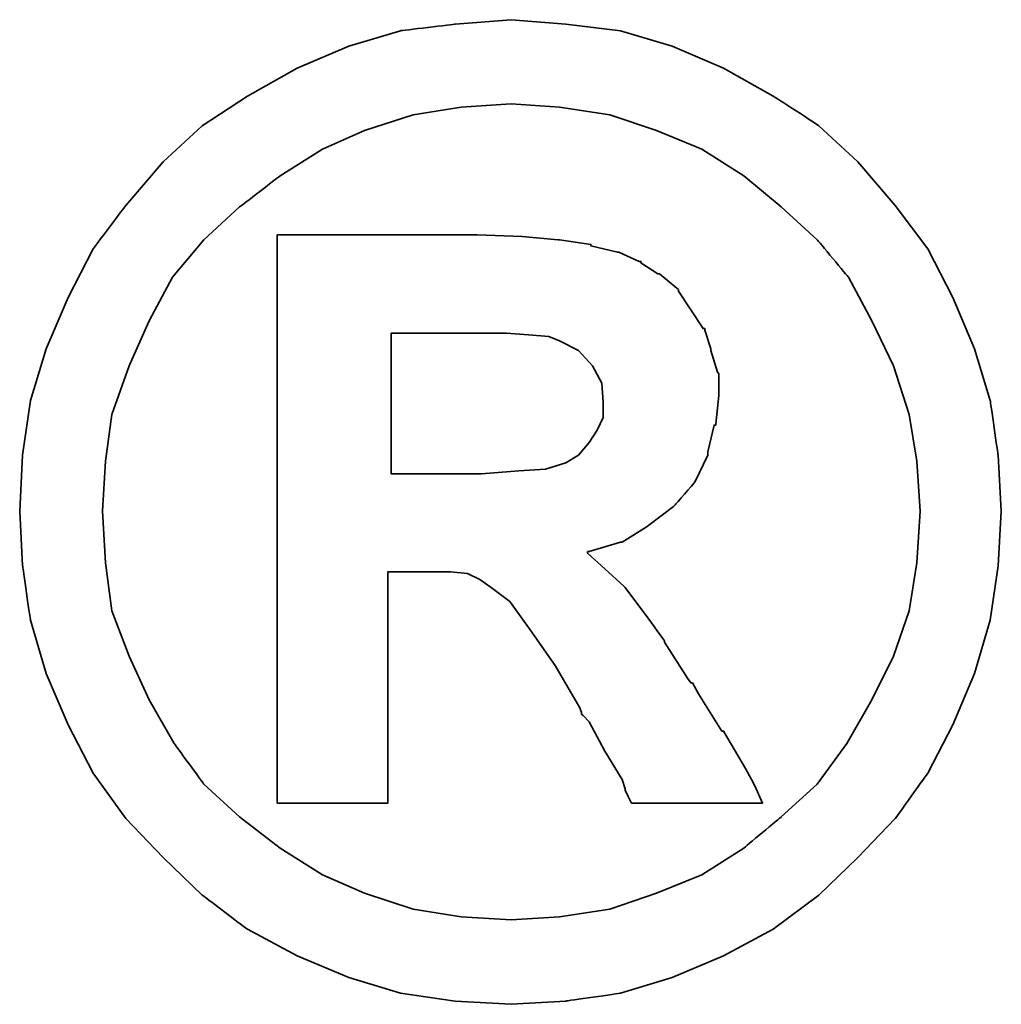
# Model space of a CAD drawing. Header units: millimetres. Extents: x 2891 to 6329, y -1599 to 860.
# Tile 98 of 256: x 3776.61 to 3778.29, y -1249.86 to -1248.18. Entities that reach past the tile are written whole.
import ezdxf

# ---------------------------------------------------------------- set-up
doc = ezdxf.new("R2010")
doc.units = ezdxf.units.MM
doc.layers.add('DIM', color=4, linetype='CONTINUOUS')
doc.layers.add('layer 1', color=7, linetype='CONTINUOUS')

# ---------------------------------------------------------------- blocks, each defined once
blk = doc.blocks.new('TBI MOTION logo(完整正式版)')
at = {"layer": 'layer 1', "color": 22, "lineweight": 35}
for points, knots in [([(81.20634, 4.98624), (81.20634, 4.98624), (81.18649, 5.32862), (81.18649, 5.32862), (81.18649, 5.32862), (81.18649, 5.32862), (81.13886, 5.66206), (81.13886, 5.66206), (81.13886, 5.66206), (81.13886, 5.66206), (81.04359, 5.97764), (81.04359, 5.97764), (81.04359, 5.97764), (81.04359, 5.97764), (80.91061, 6.29124), (80.91061, 6.29124), (80.91061, 6.29124), (80.91061, 6.29124), (80.75778, 6.58697), (80.75778, 6.58697), (80.75778, 6.58697), (80.75778, 6.58697), (80.5593, 6.85294), (80.5593, 6.85294), (80.5593, 6.85294), (80.5593, 6.85294), (80.33105, 7.1189), (80.33105, 7.1189), (80.33105, 7.1189), (80.33105, 7.1189), (80.09287, 7.33921), (80.09287, 7.33921), (80.09287, 7.33921), (80.09287, 7.33921), (79.815, 7.51982), (79.815, 7.51982), (79.815, 7.51982), (79.815, 7.51982), (79.51133, 7.69051), (79.51133, 7.69051), (79.51133, 7.69051), (79.51133, 7.69051), (79.19773, 7.8235), (79.19773, 7.8235), (79.19773, 7.8235), (79.19773, 7.8235), (78.88215, 7.91877), (78.88215, 7.91877), (78.88215, 7.91877), (78.88215, 7.91877), (78.54871, 7.95846), (78.54871, 7.95846), (78.54871, 7.95846), (78.54871, 7.95846), (78.21526, 7.98625), (78.21526, 7.98625), (78.21526, 7.98625), (78.21526, 7.98625), (77.87388, 7.95846), (77.87388, 7.95846), (77.87388, 7.95846), (77.87388, 7.95846), (77.54044, 7.91877), (77.54044, 7.91877), (77.54044, 7.91877), (77.54044, 7.91877), (77.22485, 7.8235), (77.22485, 7.8235), (77.22485, 7.8235), (77.22485, 7.8235), (76.91027, 7.69051), (76.91027, 7.69051), (76.91027, 7.69051), (76.91027, 7.69051), (76.6056, 7.51982), (76.6056, 7.51982), (76.6056, 7.51982), (76.6056, 7.51982), (76.32972, 7.33921), (76.32972, 7.33921), (76.32972, 7.33921), (76.32972, 7.33921), (76.09154, 7.1189), (76.09154, 7.1189), (76.09154, 7.1189), (76.09154, 7.1189), (75.86329, 6.85294), (75.86329, 6.85294), (75.86329, 6.85294), (75.86329, 6.85294), (75.66382, 6.58697), (75.66382, 6.58697), (75.66382, 6.58697), (75.66382, 6.58697), (75.51099, 6.29124), (75.51099, 6.29124), (75.51099, 6.29124), (75.51099, 6.29124), (75.37702, 5.97764), (75.37702, 5.97764), (75.37702, 5.97764), (75.37702, 5.97764), (75.28175, 5.66206), (75.28175, 5.66206), (75.28175, 5.66206), (75.28175, 5.66206), (75.23411, 5.32862), (75.23411, 5.32862), (75.23411, 5.32862), (75.23411, 5.32862), (75.21625, 4.98624), (75.21625, 4.98624), (75.21625, 4.98624), (75.21625, 4.98624), (75.23411, 4.6528), (75.23411, 4.6528), (75.23411, 4.6528), (75.23411, 4.6528), (75.28175, 4.32035), (75.28175, 4.32035), (75.28175, 4.32035), (75.28175, 4.32035), (75.37702, 3.99583), (75.37702, 3.99583), (75.37702, 3.99583), (75.37702, 3.99583), (75.51099, 3.68224), (75.51099, 3.68224), (75.51099, 3.68224), (75.51099, 3.68224), (75.66382, 3.38749), (75.66382, 3.38749), (75.66382, 3.38749), (75.66382, 3.38749), (75.86329, 3.10963), (75.86329, 3.10963), (75.86329, 3.10963), (75.86329, 3.10963), (76.09154, 2.87145), (76.09154, 2.87145), (76.09154, 2.87145), (76.09154, 2.87145), (76.32972, 2.6432), (76.32972, 2.6432), (76.32972, 2.6432), (76.32972, 2.6432), (76.6056, 2.43381), (76.6056, 2.43381), (76.6056, 2.43381), (76.6056, 2.43381), (76.91027, 2.27205), (76.91027, 2.27205), (76.91027, 2.27205), (76.91027, 2.27205), (77.22485, 2.13906), (77.22485, 2.13906), (77.22485, 2.13906), (77.22485, 2.13906), (77.54044, 2.0438), (77.54044, 2.0438), (77.54044, 2.0438), (77.54044, 2.0438), (77.87388, 1.99616), (77.87388, 1.99616), (77.87388, 1.99616), (77.87388, 1.99616), (78.21526, 1.97631), (78.21526, 1.97631), (78.21526, 1.97631), (78.21526, 1.97631), (78.54871, 1.99616), (78.54871, 1.99616), (78.54871, 1.99616), (78.54871, 1.99616), (78.88215, 2.0438), (78.88215, 2.0438), (78.88215, 2.0438), (78.88215, 2.0438), (79.19773, 2.13906), (79.19773, 2.13906), (79.19773, 2.13906), (79.19773, 2.13906), (79.51133, 2.27205), (79.51133, 2.27205), (79.51133, 2.27205), (79.51133, 2.27205), (79.815, 2.43381), (79.815, 2.43381), (79.815, 2.43381), (79.815, 2.43381), (80.09287, 2.6432), (80.09287, 2.6432), (80.09287, 2.6432), (80.09287, 2.6432), (80.33105, 2.87145), (80.33105, 2.87145), (80.33105, 2.87145), (80.33105, 2.87145), (80.5593, 3.10963), (80.5593, 3.10963), (80.5593, 3.10963), (80.5593, 3.10963), (80.75778, 3.38749), (80.75778, 3.38749), (80.75778, 3.38749), (80.75778, 3.38749), (80.91061, 3.68224), (80.91061, 3.68224), (80.91061, 3.68224), (80.91061, 3.68224), (81.04359, 3.99583), (81.04359, 3.99583), (81.04359, 3.99583), (81.04359, 3.99583), (81.13886, 4.32035), (81.13886, 4.32035), (81.13886, 4.32035), (81.13886, 4.32035), (81.18649, 4.6528), (81.18649, 4.6528), (81.18649, 4.6528), (81.18649, 4.6528), (81.20634, 4.98624), (81.20634, 4.98624)], [0, 0, 0, 0, 0.0178571, 0.0178571, 0.0178571, 0.0178572, 0.0357143, 0.0357143, 0.0357143, 0.0357143, 0.0535714, 0.0535714, 0.0535714, 0.0535714, 0.0714286, 0.0714286, 0.0714286, 0.0714286, 0.0892857, 0.0892857, 0.0892857, 0.0892857, 0.1071429, 0.1071429, 0.1071429, 0.1071429, 0.125, 0.125, 0.125, 0.125, 0.1428571, 0.1428571, 0.1428571, 0.1428572, 0.1607143, 0.1607143, 0.1607143, 0.1607143, 0.1785714, 0.1785714, 0.1785714, 0.1785714, 0.1964286, 0.1964286, 0.1964286, 0.1964286, 0.2142857, 0.2142857, 0.2142857, 0.2142857, 0.2321429, 0.2321429, 0.2321429, 0.2321429, 0.25, 0.25, 0.25, 0.25, 0.2678571, 0.2678571, 0.2678571, 0.2678572, 0.2857143, 0.2857143, 0.2857143, 0.2857143, 0.3035714, 0.3035714, 0.3035714, 0.3035714, 0.3214286, 0.3214286, 0.3214286, 0.3214286, 0.3392857, 0.3392857, 0.3392857, 0.3392857, 0.3571429, 0.3571429, 0.3571429, 0.3571429, 0.375, 0.375, 0.375, 0.375, 0.3928571, 0.3928571, 0.3928571, 0.3928572, 0.4107143, 0.4107143, 0.4107143, 0.4107143, 0.4285714, 0.4285714, 0.4285714, 0.4285714, 0.4464286, 0.4464286, 0.4464286, 0.4464286, 0.4642857, 0.4642857, 0.4642857, 0.4642857, 0.4821429, 0.4821429, 0.4821429, 0.4821429, 0.5, 0.5, 0.5, 0.5, 0.5178571, 0.5178571, 0.5178571, 0.5178572, 0.5357143, 0.5357143, 0.5357143, 0.5357143, 0.5535714, 0.5535714, 0.5535714, 0.5535714, 0.5714286, 0.5714286, 0.5714286, 0.5714286, 0.5892857, 0.5892857, 0.5892857, 0.5892857, 0.6071429, 0.6071429, 0.6071429, 0.6071429, 0.625, 0.625, 0.625, 0.625, 0.6428571, 0.6428571, 0.6428571, 0.6428572, 0.6607143, 0.6607143, 0.6607143, 0.6607143, 0.6785714, 0.6785714, 0.6785714, 0.6785714, 0.6964286, 0.6964286, 0.6964286, 0.6964286, 0.7142857, 0.7142857, 0.7142857, 0.7142857, 0.7321429, 0.7321429, 0.7321429, 0.7321429, 0.75, 0.75, 0.75, 0.75, 0.7678571, 0.7678571, 0.7678571, 0.7678572, 0.7857143, 0.7857143, 0.7857143, 0.7857143, 0.8035714, 0.8035714, 0.8035714, 0.8035714, 0.8214286, 0.8214286, 0.8214286, 0.8214286, 0.8392857, 0.8392857, 0.8392857, 0.8392857, 0.8571429, 0.8571429, 0.8571429, 0.8571429, 0.875, 0.875, 0.875, 0.875, 0.8928571, 0.8928571, 0.8928571, 0.8928572, 0.9107143, 0.9107143, 0.9107143, 0.9107143, 0.9285714, 0.9285714, 0.9285714, 0.9285714, 0.9464286, 0.9464286, 0.9464286, 0.9464286, 0.9642857, 0.9642857, 0.9642857, 0.9642857, 0.9821429, 0.9821429, 0.9821429, 0.9821429, 1, 1, 1, 1]), ([(80.71014, 4.98624), (80.71014, 4.98624), (80.69129, 5.29091), (80.69129, 5.29091), (80.69129, 5.29091), (80.69129, 5.29091), (80.64464, 5.57672), (80.64464, 5.57672), (80.64464, 5.57672), (80.64464, 5.57672), (80.54937, 5.87245), (80.54937, 5.87245), (80.54937, 5.87245), (80.54937, 5.87245), (80.41639, 6.14833), (80.41639, 6.14833), (80.41639, 6.14833), (80.41639, 6.14833), (80.27349, 6.41429), (80.27349, 6.41429), (80.27349, 6.41429), (80.27349, 6.41429), (80.08295, 6.64255), (80.08295, 6.64255), (80.08295, 6.64255), (80.08295, 6.64255), (79.86264, 6.84301), (79.86264, 6.84301), (79.86264, 6.84301), (79.86264, 6.84301), (79.63439, 7.03355), (79.63439, 7.03355), (79.63439, 7.03355), (79.63439, 7.03355), (79.37835, 7.1963), (79.37835, 7.1963), (79.37835, 7.1963), (79.37835, 7.1963), (79.10246, 7.30944), (79.10246, 7.30944), (79.10246, 7.30944), (79.10246, 7.30944), (78.81665, 7.40471), (78.81665, 7.40471), (78.81665, 7.40471), (78.81665, 7.40471), (78.511, 7.45234), (78.511, 7.45234), (78.511, 7.45234), (78.511, 7.45234), (78.21526, 7.47219), (78.21526, 7.47219), (78.21526, 7.47219), (78.21526, 7.47219), (77.9106, 7.45234), (77.9106, 7.45234), (77.9106, 7.45234), (77.9106, 7.45234), (77.61685, 7.40471), (77.61685, 7.40471), (77.61685, 7.40471), (77.61685, 7.40471), (77.32012, 7.30944), (77.32012, 7.30944), (77.32012, 7.30944), (77.32012, 7.30944), (77.06309, 7.1963), (77.06309, 7.1963), (77.06309, 7.1963), (77.06309, 7.1963), (76.80606, 7.03355), (76.80606, 7.03355), (76.80606, 7.03355), (76.80606, 7.03355), (76.55797, 6.84301), (76.55797, 6.84301), (76.55797, 6.84301), (76.55797, 6.84301), (76.34063, 6.64255), (76.34063, 6.64255), (76.34063, 6.64255), (76.34063, 6.64255), (76.1491, 6.41429), (76.1491, 6.41429), (76.1491, 6.41429), (76.1491, 6.41429), (76.0062, 6.14833), (76.0062, 6.14833), (76.0062, 6.14833), (76.0062, 6.14833), (75.88314, 5.87245), (75.88314, 5.87245), (75.88314, 5.87245), (75.88314, 5.87245), (75.77794, 5.57672), (75.77794, 5.57672), (75.77794, 5.57672), (75.77794, 5.57672), (75.73924, 5.29091), (75.73924, 5.29091), (75.73924, 5.29091), (75.73924, 5.29091), (75.72039, 4.98624), (75.72039, 4.98624), (75.72039, 4.98624), (75.72039, 4.98624), (75.73924, 4.67165), (75.73924, 4.67165), (75.73924, 4.67165), (75.73924, 4.67165), (75.77794, 4.37791), (75.77794, 4.37791), (75.77794, 4.37791), (75.77794, 4.37791), (75.88314, 4.10102), (75.88314, 4.10102), (75.88314, 4.10102), (75.88314, 4.10102), (76.0062, 3.83407), (76.0062, 3.83407), (76.0062, 3.83407), (76.0062, 3.83407), (76.15902, 3.56811), (76.15902, 3.56811), (76.15902, 3.56811), (76.15902, 3.56811), (76.34063, 3.32001), (76.34063, 3.32001), (76.34063, 3.32001), (76.34063, 3.32001), (76.55797, 3.11955), (76.55797, 3.11955), (76.55797, 3.11955), (76.55797, 3.11955), (76.80606, 2.92901), (76.80606, 2.92901), (76.80606, 2.92901), (76.80606, 2.92901), (77.06309, 2.76725), (77.06309, 2.76725), (77.06309, 2.76725), (77.06309, 2.76725), (77.32012, 2.65412), (77.32012, 2.65412), (77.32012, 2.65412), (77.32012, 2.65412), (77.61685, 2.55786), (77.61685, 2.55786), (77.61685, 2.55786), (77.61685, 2.55786), (77.9106, 2.51022), (77.9106, 2.51022), (77.9106, 2.51022), (77.9106, 2.51022), (78.21526, 2.49137), (78.21526, 2.49137), (78.21526, 2.49137), (78.21526, 2.49137), (78.511, 2.51022), (78.511, 2.51022), (78.511, 2.51022), (78.511, 2.51022), (78.81665, 2.55786), (78.81665, 2.55786), (78.81665, 2.55786), (78.81665, 2.55786), (79.10246, 2.65412), (79.10246, 2.65412), (79.10246, 2.65412), (79.10246, 2.65412), (79.37835, 2.76725), (79.37835, 2.76725), (79.37835, 2.76725), (79.37835, 2.76725), (79.63439, 2.92901), (79.63439, 2.92901), (79.63439, 2.92901), (79.63439, 2.92901), (79.86264, 3.11955), (79.86264, 3.11955), (79.86264, 3.11955), (79.86264, 3.11955), (80.08295, 3.32001), (80.08295, 3.32001), (80.08295, 3.32001), (80.08295, 3.32001), (80.26356, 3.56811), (80.26356, 3.56811), (80.26356, 3.56811), (80.26356, 3.56811), (80.41639, 3.83407), (80.41639, 3.83407), (80.41639, 3.83407), (80.41639, 3.83407), (80.54937, 4.10102), (80.54937, 4.10102), (80.54937, 4.10102), (80.54937, 4.10102), (80.64464, 4.37791), (80.64464, 4.37791), (80.64464, 4.37791), (80.64464, 4.37791), (80.69129, 4.67165), (80.69129, 4.67165), (80.69129, 4.67165), (80.69129, 4.67165), (80.71014, 4.98624), (80.71014, 4.98624)], [0, 0, 0, 0, 0.0192308, 0.0192308, 0.0192308, 0.0192308, 0.0384615, 0.0384615, 0.0384615, 0.0384615, 0.0576923, 0.0576923, 0.0576923, 0.0576923, 0.0769231, 0.0769231, 0.0769231, 0.0769231, 0.0961538, 0.0961538, 0.0961538, 0.0961539, 0.1153846, 0.1153846, 0.1153846, 0.1153846, 0.1346154, 0.1346154, 0.1346154, 0.1346154, 0.1538462, 0.1538462, 0.1538462, 0.1538462, 0.1730769, 0.1730769, 0.1730769, 0.1730769, 0.1923077, 0.1923077, 0.1923077, 0.1923077, 0.2115385, 0.2115385, 0.2115385, 0.2115385, 0.2307692, 0.2307692, 0.2307692, 0.2307692, 0.25, 0.25, 0.25, 0.25, 0.2692308, 0.2692308, 0.2692308, 0.2692308, 0.2884615, 0.2884615, 0.2884615, 0.2884615, 0.3076923, 0.3076923, 0.3076923, 0.3076923, 0.3269231, 0.3269231, 0.3269231, 0.3269231, 0.3461538, 0.3461538, 0.3461538, 0.3461539, 0.3653846, 0.3653846, 0.3653846, 0.3653846, 0.3846154, 0.3846154, 0.3846154, 0.3846154, 0.4038462, 0.4038462, 0.4038462, 0.4038462, 0.4230769, 0.4230769, 0.4230769, 0.4230769, 0.4423077, 0.4423077, 0.4423077, 0.4423077, 0.4615385, 0.4615385, 0.4615385, 0.4615385, 0.4807692, 0.4807692, 0.4807692, 0.4807692, 0.5, 0.5, 0.5, 0.5, 0.5192308, 0.5192308, 0.5192308, 0.5192308, 0.5384615, 0.5384615, 0.5384615, 0.5384615, 0.5576923, 0.5576923, 0.5576923, 0.5576923, 0.5769231, 0.5769231, 0.5769231, 0.5769231, 0.5961538, 0.5961538, 0.5961538, 0.5961539, 0.6153846, 0.6153846, 0.6153846, 0.6153846, 0.6346154, 0.6346154, 0.6346154, 0.6346154, 0.6538462, 0.6538462, 0.6538462, 0.6538462, 0.6730769, 0.6730769, 0.6730769, 0.6730769, 0.6923077, 0.6923077, 0.6923077, 0.6923077, 0.7115385, 0.7115385, 0.7115385, 0.7115385, 0.7307692, 0.7307692, 0.7307692, 0.7307692, 0.75, 0.75, 0.75, 0.75, 0.7692308, 0.7692308, 0.7692308, 0.7692308, 0.7884615, 0.7884615, 0.7884615, 0.7884615, 0.8076923, 0.8076923, 0.8076923, 0.8076923, 0.8269231, 0.8269231, 0.8269231, 0.8269231, 0.8461538, 0.8461538, 0.8461538, 0.8461539, 0.8653846, 0.8653846, 0.8653846, 0.8653846, 0.8846154, 0.8846154, 0.8846154, 0.8846154, 0.9038462, 0.9038462, 0.9038462, 0.9038462, 0.9230769, 0.9230769, 0.9230769, 0.9230769, 0.9423077, 0.9423077, 0.9423077, 0.9423077, 0.9615385, 0.9615385, 0.9615385, 0.9615385, 0.9807692, 0.9807692, 0.9807692, 0.9807692, 1, 1, 1, 1]), ([(76.78721, 3.2823), (76.78721, 3.2823), (76.78721, 3.32001), (76.78721, 3.32001), (76.78721, 3.32001), (76.78721, 3.32001), (76.78721, 3.42422), (76.78721, 3.42422), (76.78721, 3.42422), (76.78721, 3.42422), (76.78721, 3.59689), (76.78721, 3.59689), (76.78721, 3.59689), (76.78721, 3.59689), (76.78721, 3.80529), (76.78721, 3.80529), (76.78721, 3.80529), (76.78721, 3.80529), (76.78721, 4.0524), (76.78721, 4.0524), (76.78721, 4.0524), (76.78721, 4.0524), (76.78721, 4.32035), (76.78721, 4.32035), (76.78721, 4.32035), (76.78721, 4.32035), (76.78721, 4.92868), (76.78721, 4.92868), (76.78721, 4.92868), (76.78721, 4.92868), (76.78721, 5.53801), (76.78721, 5.53801), (76.78721, 5.53801), (76.78721, 5.53801), (76.78721, 5.82482), (76.78721, 5.82482), (76.78721, 5.82482), (76.78721, 5.82482), (76.78721, 6.07291), (76.78721, 6.07291), (76.78721, 6.07291), (76.78721, 6.07291), (76.78721, 6.30017), (76.78721, 6.30017), (76.78721, 6.30017), (76.78721, 6.30017), (76.78721, 6.45399), (76.78721, 6.45399), (76.78721, 6.45399), (76.78721, 6.45399), (76.78721, 6.5572), (76.78721, 6.5572), (76.78721, 6.5572), (76.78721, 6.5572), (76.78721, 6.59689), (76.78721, 6.59689), (76.78721, 6.59689), (76.78721, 6.59689), (76.78721, 6.67232), (76.78721, 6.67232), (76.78721, 6.67232), (76.78721, 6.67232), (76.8537, 6.67232), (76.8537, 6.67232), (76.8537, 6.67232), (76.8537, 6.67232), (76.87355, 6.67232), (76.87355, 6.67232), (76.87355, 6.67232), (76.87355, 6.67232), (76.91027, 6.67232), (76.91027, 6.67232), (76.91027, 6.67232), (76.91027, 6.67232), (77.04424, 6.67232), (77.04424, 6.67232), (77.04424, 6.67232), (77.04424, 6.67232), (77.22485, 6.67232), (77.22485, 6.67232), (77.22485, 6.67232), (77.22485, 6.67232), (77.43524, 6.67232), (77.43524, 6.67232), (77.43524, 6.67232), (77.43524, 6.67232), (77.65357, 6.67232), (77.65357, 6.67232), (77.65357, 6.67232), (77.65357, 6.67232), (77.82625, 6.67232), (77.82625, 6.67232), (77.82625, 6.67232), (77.82625, 6.67232), (77.94037, 6.67232), (77.94037, 6.67232), (77.94037, 6.67232), (77.94037, 6.67232), (77.97709, 6.67232), (77.97709, 6.67232), (77.97709, 6.67232), (77.97709, 6.67232), (77.99694, 6.67232), (77.99694, 6.67232), (77.99694, 6.67232), (77.99694, 6.67232), (78.00686, 6.67232), (78.00686, 6.67232), (78.00686, 6.67232), (78.00686, 6.67232), (78.28275, 6.6624), (78.28275, 6.6624), (78.28275, 6.6624), (78.28275, 6.6624), (78.50107, 6.64255), (78.50107, 6.64255), (78.50107, 6.64255), (78.50107, 6.64255), (78.511, 6.64255), (78.511, 6.64255), (78.511, 6.64255), (78.511, 6.64255), (78.70154, 6.61476), (78.70154, 6.61476), (78.70154, 6.61476), (78.70154, 6.61476), (78.70154, 6.60483), (78.70154, 6.60483), (78.70154, 6.60483), (78.70154, 6.60483), (78.86429, 6.56713), (78.86429, 6.56713), (78.86429, 6.56713), (78.86429, 6.56713), (78.87223, 6.56713), (78.87223, 6.56713), (78.87223, 6.56713), (78.87223, 6.56713), (78.99727, 6.51056), (78.99727, 6.51056), (78.99727, 6.51056), (78.99727, 6.51056), (79.00719, 6.51056), (79.00719, 6.51056), (79.00719, 6.51056), (79.00719, 6.51056), (79.00719, 6.50162), (79.00719, 6.50162), (79.00719, 6.50162), (79.00719, 6.50162), (79.1104, 6.43415), (79.1104, 6.43415), (79.1104, 6.43415), (79.1104, 6.43415), (79.12132, 6.43415), (79.12132, 6.43415), (79.12132, 6.43415), (79.12132, 6.43415), (79.22552, 6.34781), (79.22552, 6.34781), (79.22552, 6.34781), (79.22552, 6.34781), (79.23544, 6.33888), (79.23544, 6.33888), (79.23544, 6.33888), (79.23544, 6.33888), (79.23544, 6.32895), (79.23544, 6.32895), (79.23544, 6.32895), (79.23544, 6.32895), (79.31087, 6.21483), (79.31087, 6.21483), (79.31087, 6.21483), (79.31087, 6.21483), (79.38629, 6.1007), (79.38629, 6.1007), (79.38629, 6.1007), (79.38629, 6.1007), (79.3972, 6.1007), (79.3972, 6.1007), (79.3972, 6.1007), (79.3972, 6.1007), (79.3972, 6.09078), (79.3972, 6.09078), (79.3972, 6.09078), (79.3972, 6.09078), (79.43392, 5.97764), (79.43392, 5.97764), (79.43392, 5.97764), (79.43392, 5.97764), (79.43392, 5.96772), (79.43392, 5.96772), (79.43392, 5.96772), (79.43392, 5.96772), (79.47362, 5.83474), (79.47362, 5.83474), (79.47362, 5.83474), (79.47362, 5.83474), (79.48156, 5.82482), (79.48156, 5.82482), (79.48156, 5.82482), (79.48156, 5.82482), (79.48156, 5.69977), (79.48156, 5.69977), (79.48156, 5.69977), (79.48156, 5.69977), (79.48156, 5.69183), (79.48156, 5.69183), (79.48156, 5.69183), (79.48156, 5.69183), (79.4637, 5.51915), (79.4637, 5.51915), (79.4637, 5.51915), (79.4637, 5.51915), (79.4637, 5.51122), (79.4637, 5.51122), (79.4637, 5.51122), (79.4637, 5.51122), (79.45377, 5.51122), (79.45377, 5.51122), (79.45377, 5.51122), (79.45377, 5.51122), (79.41507, 5.34847), (79.41507, 5.34847), (79.41507, 5.34847), (79.41507, 5.34847), (79.41507, 5.33854), (79.41507, 5.33854), (79.41507, 5.33854), (79.41507, 5.33854), (79.41507, 5.32862), (79.41507, 5.32862), (79.41507, 5.32862), (79.41507, 5.32862), (79.33865, 5.16785), (79.33865, 5.16785), (79.33865, 5.16785), (79.33865, 5.16785), (79.33071, 5.15693), (79.33071, 5.15693), (79.33071, 5.15693), (79.33071, 5.15693), (79.2156, 5.02495), (79.2156, 5.02495), (79.2156, 5.02495), (79.2156, 5.02495), (79.20567, 5.01502), (79.20567, 5.01502), (79.20567, 5.01502), (79.20567, 5.01502), (79.05483, 4.89991), (79.05483, 4.89991), (79.05483, 4.89991), (79.05483, 4.89991), (79.04491, 4.89197), (79.04491, 4.89197), (79.04491, 4.89197), (79.04491, 4.89197), (78.89208, 4.7967), (78.89208, 4.7967), (78.89208, 4.7967), (78.89208, 4.7967), (78.88215, 4.7967), (78.88215, 4.7967), (78.88215, 4.7967), (78.88215, 4.7967), (78.69161, 4.73913), (78.69161, 4.73913), (78.69161, 4.73913), (78.69161, 4.73913), (78.68169, 4.73913), (78.68169, 4.73913), (78.68169, 4.73913), (78.68169, 4.73913), (78.68169, 4.72921), (78.68169, 4.72921), (78.68169, 4.72921), (78.68169, 4.72921), (78.78688, 4.63394), (78.78688, 4.63394), (78.78688, 4.63394), (78.78688, 4.63394), (78.902, 4.52875), (78.902, 4.52875), (78.902, 4.52875), (78.902, 4.52875), (78.91093, 4.52081), (78.91093, 4.52081), (78.91093, 4.52081), (78.91093, 4.52081), (79.02506, 4.36798), (79.02506, 4.36798), (79.02506, 4.36798), (79.02506, 4.36798), (79.1501, 4.1953), (79.1501, 4.1953), (79.1501, 4.1953), (79.1501, 4.1953), (79.1501, 4.18736), (79.1501, 4.18736), (79.1501, 4.18736), (79.1501, 4.18736), (79.29201, 3.96705), (79.29201, 3.96705), (79.29201, 3.96705), (79.29201, 3.96705), (79.31087, 3.93828), (79.31087, 3.93828), (79.31087, 3.93828), (79.31087, 3.93828), (79.32079, 3.93828), (79.32079, 3.93828), (79.32079, 3.93828), (79.32079, 3.93828), (79.3585, 3.87178), (79.3585, 3.87178), (79.3585, 3.87178), (79.3585, 3.87178), (79.50141, 3.64353), (79.50141, 3.64353), (79.50141, 3.64353), (79.50141, 3.64353), (79.51133, 3.64353), (79.51133, 3.64353), (79.51133, 3.64353), (79.51133, 3.64353), (79.64431, 3.41528), (79.64431, 3.41528), (79.64431, 3.41528), (79.64431, 3.41528), (79.68202, 3.3478), (79.68202, 3.3478), (79.68202, 3.3478), (79.68202, 3.3478), (79.70187, 3.31009), (79.70187, 3.31009), (79.70187, 3.31009), (79.70187, 3.31009), (79.7495, 3.2049), (79.7495, 3.2049), (79.7495, 3.2049), (79.7495, 3.2049), (79.64431, 3.2049), (79.64431, 3.2049), (79.64431, 3.2049), (79.64431, 3.2049), (79.62546, 3.2049), (79.62546, 3.2049), (79.62546, 3.2049), (79.62546, 3.2049), (79.53912, 3.2049), (79.53912, 3.2049), (79.53912, 3.2049), (79.53912, 3.2049), (79.31087, 3.2049), (79.31087, 3.2049), (79.31087, 3.2049), (79.31087, 3.2049), (79.08262, 3.2049), (79.08262, 3.2049), (79.08262, 3.2049), (79.08262, 3.2049), (79.00719, 3.2049), (79.00719, 3.2049), (79.00719, 3.2049), (79.00719, 3.2049), (78.98735, 3.2049), (78.98735, 3.2049), (78.98735, 3.2049), (78.98735, 3.2049), (78.94964, 3.2049), (78.94964, 3.2049), (78.94964, 3.2049), (78.94964, 3.2049), (78.92979, 3.24459), (78.92979, 3.24459), (78.92979, 3.24459), (78.92979, 3.24459), (78.91093, 3.2823), (78.91093, 3.2823), (78.91093, 3.2823), (78.91093, 3.2823), (78.91093, 3.29223), (78.91093, 3.29223), (78.91093, 3.29223), (78.91093, 3.29223), (78.89208, 3.3478), (78.89208, 3.3478), (78.89208, 3.3478), (78.89208, 3.3478), (78.78688, 3.52048), (78.78688, 3.52048), (78.78688, 3.52048), (78.78688, 3.52048), (78.69161, 3.7001), (78.69161, 3.7001), (78.69161, 3.7001), (78.69161, 3.7001), (78.6539, 3.7388), (78.6539, 3.7388), (78.6539, 3.7388), (78.6539, 3.7388), (78.64398, 3.74873), (78.64398, 3.74873), (78.64398, 3.74873), (78.64398, 3.74873), (78.64398, 3.75766), (78.64398, 3.75766), (78.64398, 3.75766), (78.64398, 3.75766), (78.63405, 3.78644), (78.63405, 3.78644), (78.63405, 3.78644), (78.63405, 3.78644), (78.48321, 4.04347), (78.48321, 4.04347), (78.48321, 4.04347), (78.48321, 4.04347), (78.33038, 4.2618), (78.33038, 4.2618), (78.33038, 4.2618), (78.33038, 4.2618), (78.20732, 4.43447), (78.20732, 4.43447), (78.20732, 4.43447), (78.20732, 4.43447), (78.09221, 4.52081), (78.09221, 4.52081), (78.09221, 4.52081), (78.09221, 4.52081), (78.02472, 4.56845), (78.02472, 4.56845), (78.02472, 4.56845), (78.02472, 4.56845), (77.9493, 4.60616), (77.9493, 4.60616), (77.9493, 4.60616), (77.9493, 4.60616), (77.8451, 4.61608), (77.8451, 4.61608), (77.8451, 4.61608), (77.8451, 4.61608), (77.71113, 4.61608), (77.71113, 4.61608), (77.71113, 4.61608), (77.71113, 4.61608), (77.69128, 4.61608), (77.69128, 4.61608), (77.69128, 4.61608), (77.69128, 4.61608), (77.67342, 4.61608), (77.67342, 4.61608), (77.67342, 4.61608), (77.67342, 4.61608), (77.5583, 4.61608), (77.5583, 4.61608), (77.5583, 4.61608), (77.5583, 4.61608), (77.46303, 4.61608), (77.46303, 4.61608), (77.46303, 4.61608), (77.46303, 4.61608), (77.46303, 4.54761), (77.46303, 4.54761), (77.46303, 4.54761), (77.46303, 4.54761), (77.46303, 4.47318), (77.46303, 4.47318), (77.46303, 4.47318), (77.46303, 4.47318), (77.46303, 4.24294), (77.46303, 4.24294), (77.46303, 4.24294), (77.46303, 4.24294), (77.46303, 3.99583), (77.46303, 3.99583), (77.46303, 3.99583), (77.46303, 3.99583), (77.46303, 3.72888), (77.46303, 3.72888), (77.46303, 3.72888), (77.46303, 3.72888), (77.46303, 3.51055), (77.46303, 3.51055), (77.46303, 3.51055), (77.46303, 3.51055), (77.46303, 3.42422), (77.46303, 3.42422), (77.46303, 3.42422), (77.46303, 3.42422), (77.46303, 3.35773), (77.46303, 3.35773), (77.46303, 3.35773), (77.46303, 3.35773), (77.46303, 3.30017), (77.46303, 3.30017), (77.46303, 3.30017), (77.46303, 3.30017), (77.46303, 3.2823), (77.46303, 3.2823), (77.46303, 3.2823), (77.46303, 3.2823), (77.46303, 3.2049), (77.46303, 3.2049), (77.46303, 3.2049), (77.46303, 3.2049), (77.39753, 3.2049), (77.39753, 3.2049), (77.39753, 3.2049), (77.39753, 3.2049), (77.37768, 3.2049), (77.37768, 3.2049), (77.37768, 3.2049), (77.37768, 3.2049), (77.32012, 3.2049), (77.32012, 3.2049), (77.32012, 3.2049), (77.32012, 3.2049), (77.12165, 3.2049), (77.12165, 3.2049), (77.12165, 3.2049), (77.12165, 3.2049), (76.94897, 3.2049), (76.94897, 3.2049), (76.94897, 3.2049), (76.94897, 3.2049), (76.8924, 3.2049), (76.8924, 3.2049), (76.8924, 3.2049), (76.8924, 3.2049), (76.8537, 3.2049), (76.8537, 3.2049), (76.8537, 3.2049), (76.8537, 3.2049), (76.78721, 3.2049), (76.78721, 3.2049), (76.78721, 3.2049), (76.78721, 3.2049), (76.78721, 3.2823), (76.78721, 3.2823)], [0, 0, 0, 0, 0.0074074, 0.0074074, 0.0074074, 0.0074074, 0.0148148, 0.0148148, 0.0148148, 0.0148148, 0.0222222, 0.0222222, 0.0222222, 0.0222222, 0.0296296, 0.0296296, 0.0296296, 0.0296296, 0.037037, 0.037037, 0.037037, 0.037037, 0.0444444, 0.0444444, 0.0444444, 0.0444445, 0.0518519, 0.0518519, 0.0518519, 0.0518519, 0.0592593, 0.0592593, 0.0592593, 0.0592593, 0.0666667, 0.0666667, 0.0666667, 0.0666667, 0.0740741, 0.0740741, 0.0740741, 0.0740741, 0.0814815, 0.0814815, 0.0814815, 0.0814815, 0.0888889, 0.0888889, 0.0888889, 0.0888889, 0.0962963, 0.0962963, 0.0962963, 0.0962963, 0.1037037, 0.1037037, 0.1037037, 0.1037037, 0.1111111, 0.1111111, 0.1111111, 0.1111111, 0.1185185, 0.1185185, 0.1185185, 0.1185185, 0.1259259, 0.1259259, 0.1259259, 0.1259259, 0.1333333, 0.1333333, 0.1333333, 0.1333333, 0.1407407, 0.1407407, 0.1407407, 0.1407408, 0.1481481, 0.1481481, 0.1481481, 0.1481482, 0.1555556, 0.1555556, 0.1555556, 0.1555556, 0.162963, 0.162963, 0.162963, 0.162963, 0.1703704, 0.1703704, 0.1703704, 0.1703704, 0.1777778, 0.1777778, 0.1777778, 0.1777778, 0.1851852, 0.1851852, 0.1851852, 0.1851852, 0.1925926, 0.1925926, 0.1925926, 0.1925926, 0.2, 0.2, 0.2, 0.2, 0.2074074, 0.2074074, 0.2074074, 0.2074074, 0.2148148, 0.2148148, 0.2148148, 0.2148148, 0.2222222, 0.2222222, 0.2222222, 0.2222222, 0.2296296, 0.2296296, 0.2296296, 0.2296296, 0.237037, 0.237037, 0.237037, 0.237037, 0.2444444, 0.2444444, 0.2444444, 0.2444445, 0.2518519, 0.2518519, 0.2518519, 0.2518519, 0.2592593, 0.2592593, 0.2592593, 0.2592593, 0.2666667, 0.2666667, 0.2666667, 0.2666667, 0.2740741, 0.2740741, 0.2740741, 0.2740741, 0.2814815, 0.2814815, 0.2814815, 0.2814815, 0.2888889, 0.2888889, 0.2888889, 0.2888889, 0.2962963, 0.2962963, 0.2962963, 0.2962963, 0.3037037, 0.3037037, 0.3037037, 0.3037037, 0.3111111, 0.3111111, 0.3111111, 0.3111111, 0.3185185, 0.3185185, 0.3185185, 0.3185185, 0.3259259, 0.3259259, 0.3259259, 0.3259259, 0.3333333, 0.3333333, 0.3333333, 0.3333333, 0.3407407, 0.3407407, 0.3407407, 0.3407408, 0.3481481, 0.3481481, 0.3481481, 0.3481482, 0.3555556, 0.3555556, 0.3555556, 0.3555556, 0.362963, 0.362963, 0.362963, 0.362963, 0.3703704, 0.3703704, 0.3703704, 0.3703704, 0.3777778, 0.3777778, 0.3777778, 0.3777778, 0.3851852, 0.3851852, 0.3851852, 0.3851852, 0.3925926, 0.3925926, 0.3925926, 0.3925926, 0.4, 0.4, 0.4, 0.4, 0.4074074, 0.4074074, 0.4074074, 0.4074074, 0.4148148, 0.4148148, 0.4148148, 0.4148148, 0.4222222, 0.4222222, 0.4222222, 0.4222222, 0.4296296, 0.4296296, 0.4296296, 0.4296296, 0.437037, 0.437037, 0.437037, 0.437037, 0.4444444, 0.4444444, 0.4444444, 0.4444445, 0.4518519, 0.4518519, 0.4518519, 0.4518519, 0.4592593, 0.4592593, 0.4592593, 0.4592593, 0.4666667, 0.4666667, 0.4666667, 0.4666667, 0.4740741, 0.4740741, 0.4740741, 0.4740741, 0.4814815, 0.4814815, 0.4814815, 0.4814815, 0.4888889, 0.4888889, 0.4888889, 0.4888889, 0.4962963, 0.4962963, 0.4962963, 0.4962963, 0.5037037, 0.5037037, 0.5037037, 0.5037037, 0.5111111, 0.5111111, 0.5111111, 0.5111111, 0.5185185, 0.5185185, 0.5185185, 0.5185185, 0.5259259, 0.5259259, 0.5259259, 0.5259259, 0.5333333, 0.5333333, 0.5333333, 0.5333333, 0.5407407, 0.5407407, 0.5407407, 0.5407408, 0.5481481, 0.5481481, 0.5481481, 0.5481482, 0.5555556, 0.5555556, 0.5555556, 0.5555556, 0.562963, 0.562963, 0.562963, 0.562963, 0.5703704, 0.5703704, 0.5703704, 0.5703704, 0.5777778, 0.5777778, 0.5777778, 0.5777778, 0.5851852, 0.5851852, 0.5851852, 0.5851852, 0.5925926, 0.5925926, 0.5925926, 0.5925926, 0.6, 0.6, 0.6, 0.6, 0.6074074, 0.6074074, 0.6074074, 0.6074074, 0.6148148, 0.6148148, 0.6148148, 0.6148148, 0.6222222, 0.6222222, 0.6222222, 0.6222222, 0.6296296, 0.6296296, 0.6296296, 0.6296296, 0.637037, 0.637037, 0.637037, 0.637037, 0.6444444, 0.6444444, 0.6444444, 0.6444445, 0.6518519, 0.6518519, 0.6518519, 0.6518519, 0.6592593, 0.6592593, 0.6592593, 0.6592593, 0.6666667, 0.6666667, 0.6666667, 0.6666667, 0.6740741, 0.6740741, 0.6740741, 0.6740741, 0.6814815, 0.6814815, 0.6814815, 0.6814815, 0.6888889, 0.6888889, 0.6888889, 0.6888889, 0.6962963, 0.6962963, 0.6962963, 0.6962963, 0.7037037, 0.7037037, 0.7037037, 0.7037037, 0.7111111, 0.7111111, 0.7111111, 0.7111111, 0.7185185, 0.7185185, 0.7185185, 0.7185185, 0.7259259, 0.7259259, 0.7259259, 0.7259259, 0.7333333, 0.7333333, 0.7333333, 0.7333333, 0.7407407, 0.7407407, 0.7407407, 0.7407408, 0.7481481, 0.7481481, 0.7481481, 0.7481482, 0.7555556, 0.7555556, 0.7555556, 0.7555556, 0.762963, 0.762963, 0.762963, 0.762963, 0.7703704, 0.7703704, 0.7703704, 0.7703704, 0.7777778, 0.7777778, 0.7777778, 0.7777778, 0.7851852, 0.7851852, 0.7851852, 0.7851852, 0.7925926, 0.7925926, 0.7925926, 0.7925926, 0.8, 0.8, 0.8, 0.8, 0.8074074, 0.8074074, 0.8074074, 0.8074074, 0.8148148, 0.8148148, 0.8148148, 0.8148148, 0.8222222, 0.8222222, 0.8222222, 0.8222222, 0.8296296, 0.8296296, 0.8296296, 0.8296296, 0.837037, 0.837037, 0.837037, 0.837037, 0.8444444, 0.8444444, 0.8444444, 0.8444445, 0.8518519, 0.8518519, 0.8518519, 0.8518519, 0.8592593, 0.8592593, 0.8592593, 0.8592593, 0.8666667, 0.8666667, 0.8666667, 0.8666667, 0.8740741, 0.8740741, 0.8740741, 0.8740741, 0.8814815, 0.8814815, 0.8814815, 0.8814815, 0.8888889, 0.8888889, 0.8888889, 0.8888889, 0.8962963, 0.8962963, 0.8962963, 0.8962963, 0.9037037, 0.9037037, 0.9037037, 0.9037037, 0.9111111, 0.9111111, 0.9111111, 0.9111111, 0.9185185, 0.9185185, 0.9185185, 0.9185185, 0.9259259, 0.9259259, 0.9259259, 0.9259259, 0.9333333, 0.9333333, 0.9333333, 0.9333333, 0.9407407, 0.9407407, 0.9407407, 0.9407408, 0.9481481, 0.9481481, 0.9481481, 0.9481482, 0.9555556, 0.9555556, 0.9555556, 0.9555556, 0.962963, 0.962963, 0.962963, 0.962963, 0.9703704, 0.9703704, 0.9703704, 0.9703704, 0.9777778, 0.9777778, 0.9777778, 0.9777778, 0.9851852, 0.9851852, 0.9851852, 0.9851852, 0.9925926, 0.9925926, 0.9925926, 0.9925926, 1, 1, 1, 1]), ([(77.48288, 6.07291), (77.48288, 6.07291), (77.48288, 5.99551), (77.48288, 5.99551), (77.48288, 5.99551), (77.48288, 5.99551), (77.48288, 5.82482), (77.48288, 5.82482), (77.48288, 5.82482), (77.48288, 5.82482), (77.48288, 5.63328), (77.48288, 5.63328), (77.48288, 5.63328), (77.48288, 5.63328), (77.48288, 5.46358), (77.48288, 5.46358), (77.48288, 5.46358), (77.48288, 5.46358), (77.48288, 5.29091), (77.48288, 5.29091), (77.48288, 5.29091), (77.48288, 5.29091), (77.48288, 5.21449), (77.48288, 5.21449), (77.48288, 5.21449), (77.48288, 5.21449), (77.50074, 5.21449), (77.50074, 5.21449), (77.50074, 5.21449), (77.50074, 5.21449), (77.71113, 5.21449), (77.71113, 5.21449), (77.71113, 5.21449), (77.71113, 5.21449), (77.94037, 5.21449), (77.94037, 5.21449), (77.94037, 5.21449), (77.94037, 5.21449), (78.01579, 5.21449), (78.01579, 5.21449), (78.01579, 5.21449), (78.01579, 5.21449), (78.03465, 5.21449), (78.03465, 5.21449), (78.03465, 5.21449), (78.03465, 5.21449), (78.2629, 5.23335), (78.2629, 5.23335), (78.2629, 5.23335), (78.2629, 5.23335), (78.42565, 5.24327), (78.42565, 5.24327), (78.42565, 5.24327), (78.42565, 5.24327), (78.54871, 5.28098), (78.54871, 5.28098), (78.54871, 5.28098), (78.54871, 5.28098), (78.62611, 5.32862), (78.62611, 5.32862), (78.62611, 5.32862), (78.62611, 5.32862), (78.69161, 5.40503), (78.69161, 5.40503), (78.69161, 5.40503), (78.69161, 5.40503), (78.73925, 5.48145), (78.73925, 5.48145), (78.73925, 5.48145), (78.73925, 5.48145), (78.77696, 5.55885), (78.77696, 5.55885), (78.77696, 5.55885), (78.77696, 5.55885), (78.77696, 5.65214), (78.77696, 5.65214), (78.77696, 5.65214), (78.77696, 5.65214), (78.76902, 5.76726), (78.76902, 5.76726), (78.76902, 5.76726), (78.76902, 5.76726), (78.71146, 5.87245), (78.71146, 5.87245), (78.71146, 5.87245), (78.71146, 5.87245), (78.62611, 5.96772), (78.62611, 5.96772), (78.62611, 5.96772), (78.62611, 5.96772), (78.511, 6.02528), (78.511, 6.02528), (78.511, 6.02528), (78.511, 6.02528), (78.44451, 6.05306), (78.44451, 6.05306), (78.44451, 6.05306), (78.44451, 6.05306), (78.32046, 6.06299), (78.32046, 6.06299), (78.32046, 6.06299), (78.32046, 6.06299), (78.18748, 6.07291), (78.18748, 6.07291), (78.18748, 6.07291), (78.18748, 6.07291), (77.99694, 6.07291), (77.99694, 6.07291), (77.99694, 6.07291), (77.99694, 6.07291), (77.97709, 6.07291), (77.97709, 6.07291), (77.97709, 6.07291), (77.97709, 6.07291), (77.90167, 6.07291), (77.90167, 6.07291), (77.90167, 6.07291), (77.90167, 6.07291), (77.69128, 6.07291), (77.69128, 6.07291), (77.69128, 6.07291), (77.69128, 6.07291), (77.50074, 6.07291), (77.50074, 6.07291), (77.50074, 6.07291), (77.50074, 6.07291), (77.48288, 6.07291), (77.48288, 6.07291)], [0, 0, 0, 0, 0.03125, 0.03125, 0.03125, 0.03125, 0.0625, 0.0625, 0.0625, 0.0625, 0.09375, 0.09375, 0.09375, 0.09375, 0.125, 0.125, 0.125, 0.125, 0.15625, 0.15625, 0.15625, 0.15625, 0.1875, 0.1875, 0.1875, 0.1875, 0.21875, 0.21875, 0.21875, 0.21875, 0.25, 0.25, 0.25, 0.25, 0.28125, 0.28125, 0.28125, 0.28125, 0.3125, 0.3125, 0.3125, 0.3125, 0.34375, 0.34375, 0.34375, 0.34375, 0.375, 0.375, 0.375, 0.375, 0.40625, 0.40625, 0.40625, 0.40625, 0.4375, 0.4375, 0.4375, 0.4375, 0.46875, 0.46875, 0.46875, 0.46875, 0.5, 0.5, 0.5, 0.5, 0.53125, 0.53125, 0.53125, 0.53125, 0.5625, 0.5625, 0.5625, 0.5625, 0.59375, 0.59375, 0.59375, 0.59375, 0.625, 0.625, 0.625, 0.625, 0.65625, 0.65625, 0.65625, 0.65625, 0.6875, 0.6875, 0.6875, 0.6875, 0.71875, 0.71875, 0.71875, 0.71875, 0.75, 0.75, 0.75, 0.75, 0.78125, 0.78125, 0.78125, 0.78125, 0.8125, 0.8125, 0.8125, 0.8125, 0.84375, 0.84375, 0.84375, 0.84375, 0.875, 0.875, 0.875, 0.875, 0.90625, 0.90625, 0.90625, 0.90625, 0.9375, 0.9375, 0.9375, 0.9375, 0.96875, 0.96875, 0.96875, 0.96875, 1, 1, 1, 1])]:
    blk.add_open_spline(points, degree=3, knots=knots, dxfattribs=at)

msp = doc.modelspace()

# ---------------------------------------------------------------- block references
at = {"layer": 'DIM', "color": 7, "xscale": 0.2802190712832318, "yscale": 0.2802190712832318, "zscale": 0.2802190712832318}
msp.add_blockref('TBI MOTION logo(完整正式版)', (3755.532, -1250.4138), dxfattribs=at)

doc.saveas('drawing.dxf')
